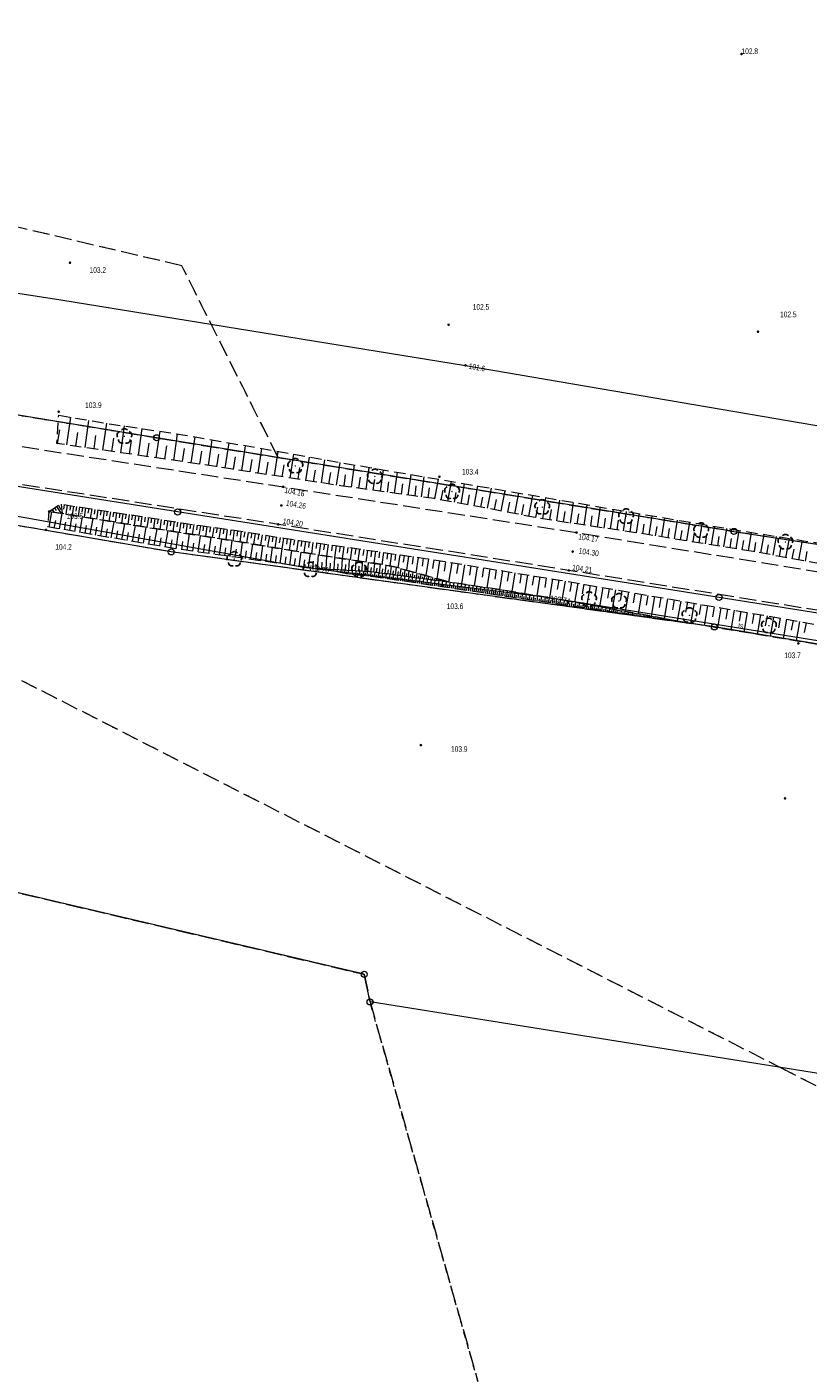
# Model space of a CAD drawing. Header units: inches. Extents: x 6497603 to 6502483, y 5925790 to 5934357.
# Tile 68 of 256: x 6500293 to 6500397, y 5926127 to 5926305. Entities that reach past the tile are written whole.
import ezdxf
from ezdxf.enums import TextEntityAlignment as Align

# ---------------------------------------------------------------- set-up
doc = ezdxf.new("R2010")
doc.units = ezdxf.units.IN
doc.header["$MEASUREMENT"] = 0
for name, pattern in [('1.5_0.75', [2.25, 1.5, -0.75]), ('2.25_0.75', [3, 2.25, -0.75]), ('219-1000', [0, 0]), ('egkk-1000', [3, 2.25, -0.75]), ('egug-1000', [1.5, 0.75, -0.75])]:
    doc.linetypes.add(name, pattern=pattern)
for name, color, linetype in [('000 Inne (niezydentyfikowane)', 7, 'Continuous'), ('202-punkt graniczny', 7, 'Continuous'), ('217-kontur klasyfikacyjny', 7, 'Continuous'), ('218-kontur użytku gruntowego', 7, 'Continuous'), ('219-działka ewidencyjna', 7, 'Continuous'), ('drzewo liściaste', 7, 'Continuous'), ('jezdnia', 7, 'Continuous'), ('pikieta naturalna', 7, 'Continuous'), ('pikieta naturalna-Atr2', 7, 'Continuous'), ('pikieta sztuczna', 7, 'Continuous'), ('pikieta sztuczna-Atr2', 7, 'Continuous'), ('przewód telekomunikacyjny podziemny', 7, 'Continuous'), ('przewód telekomunikacyjny podziemny-Atr1', 7, 'Continuous'), ('rzędna', 7, 'Continuous'), ('rzędna-Atr2', 7, 'Continuous'), ('skarpa nieumocniona', 7, 'Continuous')]:
    doc.layers.add(name, color=color, linetype=linetype)
doc.styles.get("Standard").update_dxf_attribs({"font": 'arial.ttf'})

# ---------------------------------------------------------------- blocks, each defined once
blk = doc.blocks.new('202')
at = {"color": 0, "linetype": 'Continuous', "lineweight": 0}
blk.add_circle((0, 0), 0.4, dxfattribs=at)
blk = doc.blocks.new('PW01')
at = {"linetype": 'Continuous', "lineweight": 13}
h = blk.add_hatch(color=0, dxfattribs=at)
edge = h.paths.add_edge_path()
edge.add_arc((0, 0), 0.18, 0, 360)
blk = doc.blocks.new('OP021')
at = {"linetype": 'Continuous', "lineweight": 13}
h = blk.add_hatch(color=0, dxfattribs=at)
edge = h.paths.add_edge_path()
edge.add_arc((0, 0), 0.1, 0, 360)
at = {"color": 0, "linetype": 'Continuous', "lineweight": -3}
for centre, start, end in [((-0.476, 0.154), 110.388, 213.756), ((0, 0.5), 38.316, 141.684), ((0.476, 0.154), 326.244, 69.612), ((-0.294, -0.404), 182.272, 285.64), ((0.294, -0.404), 254.36, 357.728), ((0.294, -0.404), 254.36, 357.728)]:
    blk.add_arc(centre, 0.5, start, end, dxfattribs=at)

msp = doc.modelspace()

# ---------------------------------------------------------------- linework, layer by layer
at = {"layer": '000 Inne (niezydentyfikowane)', "color": 7, "linetype": 'Continuous', "lineweight": 18, "flags": 128}
for points in [[(6500298.49, 5926249.6), (6500299.01, 5926253.26)], [(6500297.27, 5926249.78), (6500297.54, 5926251.62)], [(6500299.69, 5926249.43), (6500299.95, 5926251.24)], [(6500300.89, 5926249.25), (6500301.41, 5926252.85)], [(6500303.26, 5926248.91), (6500303.77, 5926252.46)], [(6500305.61, 5926248.57), (6500306.12, 5926252.11)], [(6500307.96, 5926248.23), (6500308.47, 5926251.76)], [(6500310.3, 5926247.9), (6500310.81, 5926251.41)], [(6500302.08, 5926249.08), (6500302.33, 5926250.87)], [(6500304.44, 5926248.74), (6500304.69, 5926250.51)], [(6500306.79, 5926248.4), (6500307.04, 5926250.17)], [(6500309.13, 5926248.06), (6500309.39, 5926249.82)], [(6500311.47, 5926247.73), (6500311.72, 5926249.48)], [(6500312.64, 5926247.56), (6500313.14, 5926251.06)], [(6500314.94, 5926247.23), (6500315.44, 5926250.68)], [(6500317.21, 5926246.88), (6500317.73, 5926250.28)], [(6500319.44, 5926246.54), (6500319.95, 5926249.88)], [(6500321.64, 5926246.2), (6500322.14, 5926249.49)], [(6500313.79, 5926247.39), (6500314.05, 5926249.14)], [(6500316.08, 5926247.06), (6500316.34, 5926248.76)], [(6500318.33, 5926246.71), (6500318.59, 5926248.39)], [(6500320.54, 5926246.37), (6500320.8, 5926248.03)], [(6500322.72, 5926246.04), (6500322.98, 5926247.67)], [(6500323.8, 5926245.87), (6500324.3, 5926249.11)], [(6500325.94, 5926245.54), (6500326.43, 5926248.74)], [(6500328.04, 5926245.22), (6500328.52, 5926248.37)], [(6500330.11, 5926244.9), (6500330.58, 5926248)], [(6500332.15, 5926244.59), (6500332.62, 5926247.64)], [(6500324.87, 5926245.71), (6500325.12, 5926247.31)], [(6500326.99, 5926245.38), (6500327.23, 5926246.97)], [(6500329.08, 5926245.06), (6500329.32, 5926246.62)], [(6500331.13, 5926244.74), (6500331.37, 5926246.28)], [(6500333.16, 5926244.43), (6500333.39, 5926245.95)], [(6500334.16, 5926244.28), (6500334.62, 5926247.29)], [(6500336.13, 5926244), (6500336.54, 5926246.96)], [(6500338.07, 5926243.73), (6500338.47, 5926246.63)], [(6500339.96, 5926243.47), (6500340.36, 5926246.31)], [(6500341.82, 5926243.21), (6500342.21, 5926245.99)], [(6500335.15, 5926244.13), (6500335.36, 5926245.63)], [(6500337.1, 5926243.86), (6500337.31, 5926245.33)], [(6500339.02, 5926243.6), (6500339.22, 5926245.03)], [(6500340.9, 5926243.34), (6500341.09, 5926244.74)], [(6500342.74, 5926243.08), (6500342.93, 5926244.46)], [(6500343.64, 5926242.96), (6500344.02, 5926245.68)], [(6500344.54, 5926242.83), (6500344.71, 5926244.18)], [(6500345.42, 5926242.72), (6500345.77, 5926245.38)], [(6500347.16, 5926242.49), (6500347.63, 5926245.06)], [(6500348.89, 5926242.17), (6500349.36, 5926244.77)], [(6500350.63, 5926241.86), (6500351.1, 5926244.47)], [(6500352.38, 5926241.54), (6500352.86, 5926244.17)], [(6500346.29, 5926242.6), (6500346.47, 5926243.92)], [(6500348.02, 5926242.33), (6500348.26, 5926243.62)], [(6500349.76, 5926242.02), (6500349.99, 5926243.32)], [(6500351.51, 5926241.7), (6500351.74, 5926243.01)], [(6500353.26, 5926241.38), (6500353.5, 5926242.7)], [(6500354.15, 5926241.22), (6500354.66, 5926243.86)], [(6500355.04, 5926241.05), (6500355.3, 5926242.38)], [(6500355.94, 5926240.87), (6500356.46, 5926243.55)], [(6500357.75, 5926240.52), (6500358.28, 5926243.24)], [(6500359.59, 5926240.16), (6500360.12, 5926242.92)], [(6500361.44, 5926239.82), (6500361.86, 5926242.62)], [(6500363.29, 5926239.54), (6500363.7, 5926242.31)], [(6500296.16, 5926238.73), (6500296.51, 5926240.73)], [(6500296.55, 5926241.07), (6500296.82, 5926240.68)], [(6500296.86, 5926241.28), (6500297.09, 5926240.94)], [(6500297.1, 5926241.45), (6500297.73, 5926240.53)], [(6500297.39, 5926241.65), (6500297.64, 5926241.08)], [(6500297.51, 5926238.5), (6500297.85, 5926240.51)], [(6500297.75, 5926241.76), (6500297.88, 5926240.51)], [(6500298.15, 5926241.69), (6500298.06, 5926241.09)], [(6500298.55, 5926241.63), (6500298.37, 5926240.43)], [(6500298.96, 5926241.57), (6500298.86, 5926240.97)], [(6500299.36, 5926241.51), (6500299.17, 5926240.3)], [(6500299.76, 5926241.45), (6500299.67, 5926240.84)], [(6500300.16, 5926241.39), (6500299.98, 5926240.17)], [(6500300.56, 5926241.32), (6500300.47, 5926240.72)], [(6500300.97, 5926241.26), (6500300.78, 5926240.04)], [(6500301.38, 5926241.2), (6500301.28, 5926240.59)], [(6500301.78, 5926241.14), (6500301.59, 5926239.91)], [(6500302.19, 5926241.07), (6500302.1, 5926240.46)], [(6500302.6, 5926241.01), (6500302.41, 5926239.78)], [(6500303.01, 5926240.95), (6500302.91, 5926240.33)], [(6500303.42, 5926240.89), (6500303.23, 5926239.65)], [(6500303.83, 5926240.82), (6500303.74, 5926240.2)], [(6500304.24, 5926240.76), (6500304.05, 5926239.52)], [(6500304.66, 5926240.7), (6500304.56, 5926240.07)], [(6500305.07, 5926240.63), (6500304.88, 5926239.38)], [(6500305.49, 5926240.57), (6500305.39, 5926239.94)], [(6500305.9, 5926240.5), (6500305.71, 5926239.25)], [(6500306.32, 5926240.44), (6500306.22, 5926239.81)], [(6500356.84, 5926240.7), (6500357.1, 5926242.05)], [(6500358.66, 5926240.34), (6500358.93, 5926241.71)], [(6500360.51, 5926239.98), (6500360.78, 5926241.37)], [(6500362.37, 5926239.68), (6500362.58, 5926241.07)], [(6500364.2, 5926239.41), (6500364.41, 5926240.78)], [(6500365.11, 5926239.27), (6500365.52, 5926242)], [(6500366.01, 5926239.14), (6500366.21, 5926240.49)], [(6500366.9, 5926239), (6500367.3, 5926241.69)], [(6500368.67, 5926238.74), (6500369.07, 5926241.39)], [(6500370.42, 5926238.48), (6500370.81, 5926241.09)], [(6500372.14, 5926238.22), (6500372.52, 5926240.8)], [(6500373.84, 5926237.97), (6500374.22, 5926240.51)], [(6500296.83, 5926238.61), (6500297.01, 5926239.62)], [(6500298.18, 5926238.38), (6500298.36, 5926239.39)], [(6500298.86, 5926238.27), (6500299.21, 5926240.3)], [(6500299.54, 5926238.15), (6500299.71, 5926239.17)], [(6500300.22, 5926238.03), (6500300.57, 5926240.08)], [(6500300.91, 5926237.91), (6500301.08, 5926238.94)], [(6500301.59, 5926237.8), (6500301.95, 5926239.86)], [(6500302.28, 5926237.68), (6500302.46, 5926238.71)], [(6500302.98, 5926237.56), (6500303.33, 5926239.63)], [(6500304.37, 5926237.32), (6500304.73, 5926239.41)], [(6500305.77, 5926237.08), (6500306.14, 5926239.18)], [(6500306.74, 5926240.38), (6500306.55, 5926239.12)], [(6500307.16, 5926240.31), (6500307.06, 5926239.68)], [(6500307.19, 5926236.83), (6500307.55, 5926238.95)], [(6500307.58, 5926240.25), (6500307.39, 5926238.98)], [(6500308, 5926240.18), (6500307.9, 5926239.55)], [(6500308.42, 5926240.12), (6500308.23, 5926238.85)], [(6500308.61, 5926236.59), (6500308.98, 5926238.73)], [(6500308.85, 5926240.05), (6500308.75, 5926239.41)], [(6500309.27, 5926239.99), (6500309.08, 5926238.71)], [(6500309.7, 5926239.92), (6500309.6, 5926239.28)], [(6500310.12, 5926239.86), (6500309.93, 5926238.57)], [(6500310.55, 5926239.79), (6500310.45, 5926239.15)], [(6500310.98, 5926239.72), (6500310.78, 5926238.44)], [(6500311.41, 5926239.66), (6500311.31, 5926239.02)], [(6500311.83, 5926239.59), (6500311.64, 5926238.31)], [(6500312.26, 5926239.53), (6500312.16, 5926238.88)], [(6500312.69, 5926239.46), (6500312.49, 5926238.17)], [(6500313.12, 5926239.39), (6500313.02, 5926238.75)], [(6500313.55, 5926239.33), (6500313.35, 5926238.04)], [(6500313.98, 5926239.26), (6500313.88, 5926238.61)], [(6500314.42, 5926239.2), (6500314.22, 5926237.9)], [(6500314.85, 5926239.13), (6500314.75, 5926238.48)], [(6500315.28, 5926239.06), (6500315.08, 5926237.76)], [(6500315.71, 5926239), (6500315.62, 5926238.35)], [(6500316.15, 5926238.94), (6500315.96, 5926237.62)], [(6500316.58, 5926238.88), (6500316.49, 5926238.22)], [(6500317.02, 5926238.81), (6500316.84, 5926237.49)], [(6500317.47, 5926238.75), (6500317.37, 5926238.08)], [(6500317.91, 5926238.69), (6500317.72, 5926237.35)], [(6500318.36, 5926238.63), (6500318.26, 5926237.95)], [(6500367.79, 5926238.87), (6500367.99, 5926240.2)], [(6500369.55, 5926238.61), (6500369.74, 5926239.92)], [(6500371.28, 5926238.35), (6500371.47, 5926239.65)], [(6500372.99, 5926238.09), (6500373.18, 5926239.37)], [(6500374.68, 5926237.84), (6500374.87, 5926239.1)], [(6500375.52, 5926237.71), (6500375.92, 5926240.22)], [(6500376.35, 5926237.57), (6500376.56, 5926238.83)], [(6500377.19, 5926237.44), (6500377.59, 5926239.94)], [(6500378.85, 5926237.17), (6500379.25, 5926239.66)], [(6500380.5, 5926236.91), (6500380.9, 5926239.38)], [(6500382.14, 5926236.64), (6500382.54, 5926239.1)], [(6500383.77, 5926236.38), (6500384.17, 5926238.83)], [(6500303.67, 5926237.44), (6500303.85, 5926238.48)], [(6500305.07, 5926237.2), (6500305.25, 5926238.25)], [(6500306.48, 5926236.96), (6500306.66, 5926238.01)], [(6500307.9, 5926236.71), (6500308.08, 5926237.78)], [(6500309.33, 5926236.46), (6500309.51, 5926237.54)], [(6500310.05, 5926236.34), (6500310.42, 5926238.5)], [(6500310.77, 5926236.22), (6500310.96, 5926237.3)], [(6500311.5, 5926236.09), (6500311.87, 5926238.27)], [(6500312.23, 5926235.97), (6500312.41, 5926237.06)], [(6500312.96, 5926235.84), (6500313.27, 5926238.05)], [(6500313.69, 5926235.74), (6500313.84, 5926236.84)], [(6500314.41, 5926235.64), (6500314.72, 5926237.82)], [(6500315.85, 5926235.44), (6500316.15, 5926237.59)], [(6500317.28, 5926235.24), (6500317.58, 5926237.37)], [(6500318.8, 5926238.56), (6500318.61, 5926237.21)], [(6500318.68, 5926235.04), (6500318.98, 5926237.15)], [(6500319.25, 5926238.5), (6500319.16, 5926237.82)], [(6500319.71, 5926238.43), (6500319.51, 5926237.07)], [(6500320.16, 5926238.37), (6500320.07, 5926237.68)], [(6500320.08, 5926234.84), (6500320.37, 5926236.93)], [(6500320.62, 5926238.31), (6500320.43, 5926236.92)], [(6500321.08, 5926238.24), (6500320.98, 5926237.54)], [(6500321.54, 5926238.17), (6500321.35, 5926236.78)], [(6500322.01, 5926238.11), (6500321.89, 5926237.41)], [(6500322.47, 5926238.03), (6500322.24, 5926236.63)], [(6500322.94, 5926237.95), (6500322.83, 5926237.25)], [(6500323.41, 5926237.88), (6500323.18, 5926236.47)], [(6500323.88, 5926237.8), (6500323.76, 5926237.1)], [(6500324.34, 5926237.72), (6500324.11, 5926236.32)], [(6500324.81, 5926237.65), (6500324.7, 5926236.94)], [(6500325.28, 5926237.57), (6500325.05, 5926236.16)], [(6500325.75, 5926237.49), (6500325.64, 5926236.79)], [(6500326.22, 5926237.42), (6500325.99, 5926236)], [(6500326.69, 5926237.34), (6500326.58, 5926236.63)], [(6500327.16, 5926237.26), (6500326.93, 5926235.85)], [(6500327.64, 5926237.19), (6500327.53, 5926236.48)], [(6500328.11, 5926237.13), (6500327.91, 5926235.69)], [(6500328.59, 5926237.06), (6500328.49, 5926236.33)], [(6500329.07, 5926236.99), (6500328.86, 5926235.53)], [(6500329.56, 5926236.92), (6500329.45, 5926236.18)], [(6500330.05, 5926236.85), (6500329.84, 5926235.36)], [(6500378.02, 5926237.31), (6500378.22, 5926238.55)], [(6500379.67, 5926237.04), (6500379.87, 5926238.28)], [(6500381.32, 5926236.77), (6500381.52, 5926238.01)], [(6500382.96, 5926236.51), (6500383.15, 5926237.74)], [(6500384.59, 5926236.25), (6500384.78, 5926237.47)], [(6500385.4, 5926236.12), (6500385.79, 5926238.55)], [(6500386.21, 5926235.99), (6500386.4, 5926237.2)], [(6500387.01, 5926235.86), (6500387.41, 5926238.28)], [(6500387.82, 5926235.73), (6500388.02, 5926236.94)], [(6500388.64, 5926235.6), (6500389.03, 5926238.03)], [(6500390.27, 5926235.32), (6500390.72, 5926237.76)], [(6500391.92, 5926235.01), (6500392.38, 5926237.5)], [(6500393.6, 5926234.7), (6500394.07, 5926237.23)], [(6500395.31, 5926234.38), (6500395.79, 5926236.96)], [(6500315.13, 5926235.54), (6500315.29, 5926236.62)], [(6500316.57, 5926235.34), (6500316.72, 5926236.41)], [(6500317.98, 5926235.14), (6500318.13, 5926236.2)], [(6500319.38, 5926234.94), (6500319.53, 5926235.99)], [(6500320.77, 5926234.75), (6500320.91, 5926235.79)], [(6500321.45, 5926234.65), (6500321.74, 5926236.71)], [(6500322.13, 5926234.56), (6500322.27, 5926235.58)], [(6500322.8, 5926234.46), (6500323.09, 5926236.49)], [(6500323.47, 5926234.37), (6500323.61, 5926235.37)], [(6500324.13, 5926234.28), (6500324.41, 5926236.27)], [(6500324.79, 5926234.18), (6500324.93, 5926235.17)], [(6500325.44, 5926234.09), (6500325.71, 5926236.05)], [(6500326.72, 5926233.91), (6500326.99, 5926235.84)], [(6500327.98, 5926233.74), (6500328.25, 5926235.63)], [(6500329.22, 5926233.56), (6500329.49, 5926235.42)], [(6500330.54, 5926236.78), (6500330.44, 5926236.03)], [(6500330.44, 5926233.39), (6500330.7, 5926235.22)], [(6500331.04, 5926236.71), (6500330.83, 5926235.2)], [(6500331.54, 5926236.64), (6500331.44, 5926235.88)], [(6500332.05, 5926236.56), (6500331.83, 5926235.03)], [(6500332.56, 5926236.49), (6500332.45, 5926235.72)], [(6500333.07, 5926236.42), (6500332.85, 5926234.87)], [(6500333.59, 5926236.34), (6500333.48, 5926235.57)], [(6500334.1, 5926236.27), (6500333.88, 5926234.72)], [(6500334.62, 5926236.2), (6500334.51, 5926235.42)], [(6500335.14, 5926236.12), (6500334.92, 5926234.56)], [(6500335.66, 5926236.05), (6500335.55, 5926235.27)], [(6500336.18, 5926235.98), (6500335.96, 5926234.41)], [(6500336.7, 5926235.9), (6500336.59, 5926235.12)], [(6500337.22, 5926235.83), (6500337, 5926234.25)], [(6500337.75, 5926235.75), (6500337.63, 5926234.96)], [(6500338.27, 5926235.68), (6500338.05, 5926234.1)], [(6500338.8, 5926235.6), (6500338.69, 5926234.81)], [(6500339.33, 5926235.53), (6500339.1, 5926233.94)], [(6500339.85, 5926235.45), (6500339.74, 5926234.66)], [(6500340.38, 5926235.38), (6500340.16, 5926233.78)], [(6500340.91, 5926235.3), (6500340.8, 5926234.5)], [(6500341.45, 5926235.22), (6500341.21, 5926233.6)], [(6500341.98, 5926235.15), (6500341.87, 5926234.31)], [(6500342.54, 5926235.07), (6500342.29, 5926233.35)], [(6500389.45, 5926235.46), (6500389.64, 5926236.68)], [(6500391.09, 5926235.17), (6500391.32, 5926236.4)], [(6500392.76, 5926234.86), (6500392.99, 5926236.11)], [(6500394.45, 5926234.54), (6500394.69, 5926235.82)], [(6500396.18, 5926234.22), (6500396.42, 5926235.52)], [(6500326.08, 5926234), (6500326.22, 5926234.97)], [(6500327.36, 5926233.83), (6500327.49, 5926234.78)], [(6500328.61, 5926233.65), (6500328.74, 5926234.59)], [(6500329.84, 5926233.48), (6500329.97, 5926234.4)], [(6500331.04, 5926233.32), (6500331.13, 5926234.23)], [(6500331.63, 5926233.26), (6500331.79, 5926235.04)], [(6500332.2, 5926233.21), (6500332.28, 5926234.08)], [(6500332.77, 5926233.17), (6500332.86, 5926234.87)], [(6500333.31, 5926233.14), (6500333.35, 5926233.96)], [(6500333.84, 5926233.11), (6500333.93, 5926234.71)], [(6500334.35, 5926233.08), (6500334.39, 5926233.86)], [(6500334.85, 5926233.06), (6500334.93, 5926234.56)], [(6500335.33, 5926233.03), (6500335.37, 5926233.76)], [(6500335.8, 5926233), (6500335.88, 5926234.42)], [(6500336.25, 5926232.98), (6500336.29, 5926233.67)], [(6500336.69, 5926232.96), (6500336.76, 5926234.29)], [(6500337.12, 5926232.93), (6500337.15, 5926233.58)], [(6500337.53, 5926232.91), (6500337.6, 5926234.16)], [(6500337.93, 5926232.89), (6500337.97, 5926233.5)], [(6500338.32, 5926232.87), (6500338.39, 5926234.05)], [(6500338.71, 5926232.83), (6500338.78, 5926233.4)], [(6500339.09, 5926232.78), (6500339.24, 5926233.92)], [(6500339.46, 5926232.73), (6500339.54, 5926233.3)], [(6500339.84, 5926232.68), (6500339.99, 5926233.81)], [(6500340.58, 5926232.58), (6500340.73, 5926233.7)], [(6500341.3, 5926232.49), (6500341.44, 5926233.55)], [(6500341.97, 5926232.4), (6500342.1, 5926233.4)], [(6500343.1, 5926234.99), (6500342.98, 5926234.09)], [(6500343.69, 5926234.9), (6500343.43, 5926233.03)], [(6500344.31, 5926234.82), (6500344.17, 5926233.84)], [(6500344.95, 5926234.72), (6500344.66, 5926232.68)], [(6500345.62, 5926234.63), (6500345.47, 5926233.56)], [(6500346.32, 5926234.52), (6500345.97, 5926232.31)], [(6500347.05, 5926234.4), (6500346.86, 5926233.26)], [(6500347.8, 5926234.28), (6500347.42, 5926231.9)], [(6500348.59, 5926234.15), (6500348.39, 5926232.92)], [(6500349.4, 5926234.02), (6500348.98, 5926231.46)], [(6500350.24, 5926233.89), (6500350.03, 5926232.61)], [(6500351.09, 5926233.75), (6500350.68, 5926231.21)], [(6500351.93, 5926233.61), (6500351.73, 5926232.35)], [(6500352.78, 5926233.48), (6500352.37, 5926230.96)], [(6500353.62, 5926233.34), (6500353.41, 5926232.09)], [(6500332.77, 5926233.13), (6500332.78, 5926233.17)], [(6500333.01, 5926233.07), (6500333.02, 5926233.11)], [(6500333.26, 5926233.02), (6500333.28, 5926233.14)], [(6500333.5, 5926232.96), (6500333.52, 5926233.04)], [(6500333.75, 5926232.91), (6500333.79, 5926233.11)], [(6500333.99, 5926232.85), (6500334.01, 5926232.98)], [(6500334.24, 5926232.81), (6500334.29, 5926233.09)], [(6500334.48, 5926232.76), (6500334.51, 5926232.91)], [(6500334.73, 5926232.71), (6500334.79, 5926233.06)], [(6500334.97, 5926232.66), (6500335.01, 5926232.85)], [(6500335.22, 5926232.61), (6500335.3, 5926233.03)], [(6500335.46, 5926232.56), (6500335.51, 5926232.79)], [(6500335.71, 5926232.52), (6500335.8, 5926233)], [(6500335.96, 5926232.48), (6500335.98, 5926232.74)], [(6500336.21, 5926232.46), (6500336.26, 5926232.98)], [(6500336.45, 5926232.43), (6500336.48, 5926232.7)], [(6500336.7, 5926232.41), (6500336.76, 5926232.95)], [(6500336.95, 5926232.38), (6500336.98, 5926232.66)], [(6500337.2, 5926232.35), (6500337.26, 5926232.93)], [(6500337.45, 5926232.33), (6500337.48, 5926232.62)], [(6500337.7, 5926232.3), (6500337.76, 5926232.9)], [(6500337.95, 5926232.28), (6500337.98, 5926232.58)], [(6500338.2, 5926232.25), (6500338.26, 5926232.87)], [(6500338.45, 5926232.22), (6500338.48, 5926232.54)], [(6500338.69, 5926232.2), (6500338.76, 5926232.82)], [(6500338.94, 5926232.17), (6500338.98, 5926232.48)], [(6500339.19, 5926232.14), (6500339.28, 5926232.75)], [(6500339.44, 5926232.1), (6500339.48, 5926232.41)], [(6500339.69, 5926232.07), (6500339.78, 5926232.69)], [(6500339.93, 5926232.03), (6500339.98, 5926232.34)], [(6500340.18, 5926231.99), (6500340.27, 5926232.62)], [(6500340.21, 5926232.63), (6500340.29, 5926233.19)], [(6500340.43, 5926231.96), (6500340.48, 5926232.27)], [(6500340.68, 5926231.92), (6500340.77, 5926232.55)], [(6500340.92, 5926231.89), (6500340.97, 5926232.2)], [(6500340.94, 5926232.53), (6500341.02, 5926233.08)], [(6500341.17, 5926231.85), (6500341.27, 5926232.49)], [(6500341.42, 5926231.81), (6500341.47, 5926232.13)], [(6500341.64, 5926232.44), (6500341.7, 5926232.96)], [(6500341.67, 5926231.78), (6500341.76, 5926232.42)], [(6500341.91, 5926231.74), (6500341.96, 5926232.06)], [(6500342.16, 5926231.7), (6500342.26, 5926232.36)], [(6500342.28, 5926232.35), (6500342.35, 5926232.84)], [(6500342.41, 5926231.67), (6500342.46, 5926232)], [(6500342.58, 5926232.31), (6500342.71, 5926233.24)], [(6500342.66, 5926231.63), (6500342.76, 5926232.29)], [(6500342.87, 5926232.28), (6500342.93, 5926232.72)], [(6500342.91, 5926231.59), (6500342.95, 5926231.93)], [(6500343.15, 5926232.24), (6500343.26, 5926233.08)], [(6500343.15, 5926231.56), (6500343.25, 5926232.23)], [(6500343.4, 5926231.52), (6500343.45, 5926231.86)], [(6500343.41, 5926232.2), (6500343.47, 5926232.6)], [(6500343.65, 5926231.48), (6500343.75, 5926232.16)], [(6500343.67, 5926232.17), (6500343.77, 5926232.93)], [(6500343.9, 5926231.45), (6500343.95, 5926231.79)], [(6500343.94, 5926232.13), (6500343.98, 5926232.5)], [(6500344.14, 5926231.41), (6500344.24, 5926232.09)], [(6500344.2, 5926232.1), (6500344.29, 5926232.79)], [(6500344.39, 5926231.37), (6500344.44, 5926231.72)], [(6500344.47, 5926232.06), (6500344.51, 5926232.39)], [(6500344.64, 5926231.34), (6500344.74, 5926232.03)], [(6500344.73, 5926232.03), (6500344.81, 5926232.64)], [(6500344.89, 5926231.3), (6500344.94, 5926231.65)], [(6500345, 5926231.99), (6500345.04, 5926232.28)], [(6500345.13, 5926231.26), (6500345.24, 5926231.96)], [(6500345.27, 5926231.96), (6500345.34, 5926232.49)], [(6500345.38, 5926231.23), (6500345.43, 5926231.58)], [(6500345.53, 5926231.92), (6500345.56, 5926232.17)], [(6500345.63, 5926231.19), (6500345.73, 5926231.9)], [(6500345.8, 5926231.89), (6500345.86, 5926232.34)], [(6500345.88, 5926231.15), (6500345.93, 5926231.51)], [(6500346.06, 5926231.85), (6500346.09, 5926232.06)], [(6500346.12, 5926231.12), (6500346.23, 5926231.83)], [(6500346.33, 5926231.82), (6500346.38, 5926232.2)], [(6500346.59, 5926231.78), (6500346.62, 5926231.95)], [(6500346.62, 5926231.05), (6500346.72, 5926231.77)], [(6500346.86, 5926231.75), (6500346.9, 5926232.05)], [(6500347.11, 5926230.97), (6500347.22, 5926231.7)], [(6500347.13, 5926231.71), (6500347.14, 5926231.84)], [(6500347.39, 5926231.68), (6500347.42, 5926231.9)], [(6500347.61, 5926230.9), (6500347.72, 5926231.63)], [(6500347.66, 5926231.64), (6500347.67, 5926231.73)], [(6500347.92, 5926231.61), (6500347.94, 5926231.75)], [(6500348.1, 5926230.83), (6500348.22, 5926231.57)], [(6500348.19, 5926231.57), (6500348.2, 5926231.63)], [(6500348.45, 5926231.54), (6500348.46, 5926231.61)], [(6500348.6, 5926230.75), (6500348.72, 5926231.5)], [(6500354.45, 5926233.21), (6500354.05, 5926230.71)], [(6500355.29, 5926233.07), (6500355.08, 5926231.83)], [(6500356.12, 5926232.94), (6500355.71, 5926230.46)], [(6500356.94, 5926232.8), (6500356.74, 5926231.57)], [(6500357.76, 5926232.67), (6500357.36, 5926230.2)], [(6500358.59, 5926232.54), (6500358.39, 5926231.3)], [(6500359.41, 5926232.4), (6500359.01, 5926229.92)], [(6500360.24, 5926232.27), (6500360.04, 5926231.03)], [(6500361.07, 5926232.14), (6500360.67, 5926229.64)], [(6500361.9, 5926232), (6500361.7, 5926230.75)], [(6500362.73, 5926231.87), (6500362.33, 5926229.37)], [(6500363.56, 5926231.73), (6500363.35, 5926230.48)], [(6500364.39, 5926231.59), (6500363.96, 5926229.09)], [(6500346.37, 5926231.08), (6500346.42, 5926231.44)], [(6500346.87, 5926231.01), (6500346.92, 5926231.37)], [(6500347.36, 5926230.94), (6500347.42, 5926231.3)], [(6500347.86, 5926230.86), (6500347.91, 5926231.23)], [(6500348.35, 5926230.79), (6500348.41, 5926231.16)], [(6500348.85, 5926230.71), (6500348.91, 5926231.09)], [(6500349.11, 5926230.68), (6500349.22, 5926231.43)], [(6500349.36, 5926230.64), (6500349.41, 5926231.02)], [(6500349.61, 5926230.6), (6500349.72, 5926231.36)], [(6500349.86, 5926230.56), (6500349.92, 5926230.94)], [(6500350.11, 5926230.53), (6500350.23, 5926231.28)], [(6500350.36, 5926230.49), (6500350.42, 5926230.87)], [(6500350.62, 5926230.45), (6500350.73, 5926231.21)], [(6500350.87, 5926230.41), (6500350.92, 5926230.79)], [(6500351.12, 5926230.37), (6500351.23, 5926231.13)], [(6500351.37, 5926230.34), (6500351.43, 5926230.71)], [(6500351.62, 5926230.3), (6500351.74, 5926231.05)], [(6500351.88, 5926230.26), (6500351.93, 5926230.64)], [(6500352.13, 5926230.22), (6500352.24, 5926230.98)], [(6500352.38, 5926230.18), (6500352.44, 5926230.56)], [(6500352.63, 5926230.15), (6500352.75, 5926230.9)], [(6500352.89, 5926230.11), (6500352.94, 5926230.49)], [(6500353.14, 5926230.07), (6500353.25, 5926230.83)], [(6500353.39, 5926230.03), (6500353.45, 5926230.41)], [(6500353.64, 5926230), (6500353.76, 5926230.75)], [(6500353.9, 5926229.96), (6500353.95, 5926230.34)], [(6500354.15, 5926229.92), (6500354.26, 5926230.68)], [(6500354.4, 5926229.88), (6500354.46, 5926230.26)], [(6500354.66, 5926229.84), (6500354.77, 5926230.6)], [(6500354.91, 5926229.81), (6500354.97, 5926230.19)], [(6500355.16, 5926229.77), (6500355.28, 5926230.53)], [(6500355.42, 5926229.73), (6500355.47, 5926230.11)], [(6500355.67, 5926229.69), (6500355.79, 5926230.45)], [(6500355.92, 5926229.65), (6500355.98, 5926230.03)], [(6500356.18, 5926229.62), (6500356.29, 5926230.38)], [(6500356.43, 5926229.58), (6500356.49, 5926229.96)], [(6500356.68, 5926229.54), (6500356.79, 5926230.29)], [(6500356.93, 5926229.5), (6500356.99, 5926229.88)], [(6500357.18, 5926229.47), (6500357.29, 5926230.21)], [(6500357.43, 5926229.43), (6500357.48, 5926229.8)], [(6500357.68, 5926229.39), (6500357.78, 5926230.13)], [(6500357.93, 5926229.36), (6500357.98, 5926229.72)], [(6500358.18, 5926229.32), (6500358.29, 5926230.04)], [(6500358.69, 5926229.24), (6500358.79, 5926229.96)], [(6500359.19, 5926229.17), (6500359.29, 5926229.87)], [(6500359.69, 5926229.1), (6500359.79, 5926229.79)], [(6500360.2, 5926229.02), (6500360.3, 5926229.71)], [(6500365.23, 5926231.44), (6500365.01, 5926230.2)], [(6500366.06, 5926231.3), (6500365.63, 5926228.81)], [(6500366.88, 5926231.16), (6500366.67, 5926229.91)], [(6500367.72, 5926231.01), (6500367.28, 5926228.51)], [(6500368.55, 5926230.87), (6500368.33, 5926229.61)], [(6500369.39, 5926230.73), (6500368.95, 5926228.2)], [(6500370.23, 5926230.58), (6500370.01, 5926229.31)], [(6500371.07, 5926230.44), (6500370.64, 5926227.89)], [(6500371.92, 5926230.29), (6500371.7, 5926229.01)], [(6500372.77, 5926230.14), (6500372.33, 5926227.58)], [(6500373.62, 5926230), (6500373.4, 5926228.71)], [(6500374.48, 5926229.85), (6500374.04, 5926227.26)], [(6500375.34, 5926229.7), (6500375.12, 5926228.4)], [(6500358.43, 5926229.28), (6500358.49, 5926229.64)], [(6500358.94, 5926229.21), (6500358.99, 5926229.56)], [(6500359.44, 5926229.13), (6500359.49, 5926229.48)], [(6500359.95, 5926229.06), (6500360, 5926229.4)], [(6500360.45, 5926228.99), (6500360.5, 5926229.33)], [(6500360.7, 5926228.95), (6500360.8, 5926229.62)], [(6500360.95, 5926228.91), (6500361, 5926229.25)], [(6500361.2, 5926228.88), (6500361.3, 5926229.54)], [(6500361.46, 5926228.84), (6500361.5, 5926229.17)], [(6500361.71, 5926228.8), (6500361.8, 5926229.45)], [(6500361.96, 5926228.77), (6500362.01, 5926229.09)], [(6500362.21, 5926228.73), (6500362.31, 5926229.37)], [(6500362.46, 5926228.69), (6500362.51, 5926229.01)], [(6500362.72, 5926228.66), (6500362.81, 5926229.29)], [(6500362.97, 5926228.62), (6500363.01, 5926228.93)], [(6500363.22, 5926228.58), (6500363.31, 5926229.2)], [(6500363.47, 5926228.55), (6500363.52, 5926228.85)], [(6500363.72, 5926228.51), (6500363.81, 5926229.12)], [(6500363.98, 5926228.47), (6500364.02, 5926228.77)], [(6500364.23, 5926228.44), (6500364.32, 5926229.03)], [(6500364.48, 5926228.4), (6500364.52, 5926228.7)], [(6500364.73, 5926228.36), (6500364.82, 5926228.95)], [(6500364.98, 5926228.33), (6500365.03, 5926228.62)], [(6500365.24, 5926228.29), (6500365.32, 5926228.87)], [(6500365.49, 5926228.25), (6500365.53, 5926228.54)], [(6500365.74, 5926228.22), (6500365.82, 5926228.78)], [(6500365.99, 5926228.18), (6500366.03, 5926228.45)], [(6500366.24, 5926228.14), (6500366.32, 5926228.68)], [(6500366.5, 5926228.1), (6500366.54, 5926228.37)], [(6500366.75, 5926228.07), (6500366.82, 5926228.59)], [(6500367, 5926228.03), (6500367.04, 5926228.29)], [(6500367.25, 5926227.99), (6500367.33, 5926228.5)], [(6500367.5, 5926227.96), (6500367.54, 5926228.21)], [(6500367.76, 5926227.92), (6500367.83, 5926228.41)], [(6500368.01, 5926227.88), (6500368.04, 5926228.12)], [(6500368.26, 5926227.85), (6500368.33, 5926228.32)], [(6500368.51, 5926227.81), (6500368.55, 5926228.04)], [(6500368.76, 5926227.77), (6500368.83, 5926228.22)], [(6500369.02, 5926227.74), (6500369.05, 5926227.96)], [(6500369.27, 5926227.7), (6500369.33, 5926228.13)], [(6500369.77, 5926227.63), (6500369.83, 5926228.04)], [(6500370.28, 5926227.55), (6500370.33, 5926227.95)], [(6500376.21, 5926229.55), (6500375.76, 5926226.95)], [(6500377.07, 5926229.4), (6500376.85, 5926228.1)], [(6500377.94, 5926229.25), (6500377.49, 5926226.63)], [(6500378.82, 5926229.1), (6500378.59, 5926227.78)], [(6500379.69, 5926228.95), (6500379.24, 5926226.31)], [(6500380.57, 5926228.8), (6500380.34, 5926227.47)], [(6500381.46, 5926228.65), (6500381, 5926225.99)], [(6500382.34, 5926228.49), (6500382.11, 5926227.17)], [(6500383.23, 5926228.34), (6500382.77, 5926225.69)], [(6500384.11, 5926228.19), (6500383.88, 5926226.87)], [(6500384.99, 5926228.04), (6500384.54, 5926225.4)], [(6500369.52, 5926227.66), (6500369.55, 5926227.87)], [(6500370.02, 5926227.59), (6500370.05, 5926227.79)], [(6500370.53, 5926227.52), (6500370.56, 5926227.71)], [(6500370.78, 5926227.48), (6500370.83, 5926227.85)], [(6500371.03, 5926227.44), (6500371.06, 5926227.63)], [(6500371.28, 5926227.41), (6500371.34, 5926227.76)], [(6500371.54, 5926227.37), (6500371.56, 5926227.54)], [(6500371.79, 5926227.33), (6500371.84, 5926227.67)], [(6500372.04, 5926227.3), (6500372.06, 5926227.46)], [(6500372.29, 5926227.26), (6500372.34, 5926227.58)], [(6500372.54, 5926227.22), (6500372.57, 5926227.38)], [(6500372.8, 5926227.19), (6500372.84, 5926227.48)], [(6500373.05, 5926227.15), (6500373.07, 5926227.29)], [(6500373.3, 5926227.11), (6500373.34, 5926227.39)], [(6500373.55, 5926227.08), (6500373.57, 5926227.21)], [(6500373.8, 5926227.04), (6500373.84, 5926227.3)], [(6500374.06, 5926227), (6500374.07, 5926227.13)], [(6500374.31, 5926226.96), (6500374.34, 5926227.21)], [(6500374.56, 5926226.93), (6500374.58, 5926227.04)], [(6500374.81, 5926226.89), (6500374.84, 5926227.12)], [(6500375.06, 5926226.85), (6500375.08, 5926226.96)], [(6500375.32, 5926226.82), (6500375.35, 5926227.02)], [(6500375.57, 5926226.78), (6500375.58, 5926226.88)], [(6500375.82, 5926226.74), (6500375.85, 5926226.93)], [(6500376.07, 5926226.71), (6500376.08, 5926226.8)], [(6500376.32, 5926226.67), (6500376.35, 5926226.84)], [(6500376.58, 5926226.63), (6500376.59, 5926226.71)], [(6500376.83, 5926226.6), (6500376.85, 5926226.75)], [(6500377.08, 5926226.56), (6500377.09, 5926226.63)], [(6500377.33, 5926226.52), (6500377.35, 5926226.65)], [(6500377.58, 5926226.49), (6500377.59, 5926226.55)], [(6500377.84, 5926226.45), (6500377.85, 5926226.56)], [(6500378.09, 5926226.41), (6500378.09, 5926226.46)], [(6500378.34, 5926226.38), (6500378.35, 5926226.47)], [(6500378.59, 5926226.34), (6500378.6, 5926226.38)], [(6500378.84, 5926226.3), (6500378.85, 5926226.38)], [(6500379.1, 5926226.27), (6500379.1, 5926226.3)], [(6500379.35, 5926226.23), (6500379.36, 5926226.29)], [(6500379.6, 5926226.19), (6500379.6, 5926226.22)], [(6500379.85, 5926226.16), (6500379.86, 5926226.19)], [(6500385.87, 5926227.88), (6500385.64, 5926226.57)], [(6500386.75, 5926227.73), (6500386.3, 5926225.11)], [(6500387.62, 5926227.58), (6500387.4, 5926226.27)], [(6500388.5, 5926227.43), (6500388.05, 5926224.82)], [(6500389.37, 5926227.28), (6500389.15, 5926225.98)], [(6500390.24, 5926227.13), (6500389.79, 5926224.53)], [(6500391.11, 5926226.98), (6500390.88, 5926225.68)], [(6500391.97, 5926226.83), (6500391.53, 5926224.24)], [(6500392.84, 5926226.68), (6500392.62, 5926225.39)], [(6500393.7, 5926226.53), (6500393.26, 5926223.96)], [(6500394.56, 5926226.38), (6500394.32, 5926225.1)], [(6500395.42, 5926226.22), (6500394.94, 5926223.67)], [(6500380.1, 5926226.12), (6500380.11, 5926226.13)], [(6500380.36, 5926226.08), (6500380.36, 5926226.1)], [(6500396.27, 5926226.06), (6500396.03, 5926224.79)]]:
    msp.add_lwpolyline(points, dxfattribs=at)
at = {"layer": '217-kontur klasyfikacyjny', "color": 3, "linetype": 'egkk-1000', "lineweight": 18, "flags": 128}
for points in [[(6500313.7, 5926273.3), (6500199.56, 5926300.17)], [(6500326.45, 5926247.93), (6500313.7, 5926273.3)], [(6500202.28, 5926268.29), (6500310.35, 5926250.55)], [(6500310.35, 5926250.55), (6500326.45, 5926247.93)], [(6500312.29, 5926235.45), (6500238.9, 5926248.01)], [(6500326.45, 5926247.93), (6500386.73, 5926238.16)], [(6500386.73, 5926238.16), (6500484.77, 5926223.18)], [(6500384.14, 5926225.52), (6500312.29, 5926235.45)], [(6500494.79, 5926206.99), (6500384.14, 5926225.52)], [(6500287.13, 5926221.18), (6500392.87, 5926167.24)], [(6500277.96, 5926193.66), (6500337.82, 5926179.56)], [(6500337.82, 5926179.56), (6500338.6, 5926175.9)], [(6500338.6, 5926175.9), (6500352.86, 5926125.7)], [(6500392.87, 5926167.24), (6500412.35, 5926157.3)]]:
    msp.add_lwpolyline(points, dxfattribs=at)
at = {"layer": '218-kontur użytku gruntowego', "color": 3, "linetype": 'egug-1000', "lineweight": 18, "flags": 128}
for points in [[(6500313.7, 5926273.3), (6500199.56, 5926300.17)], [(6500326.45, 5926247.93), (6500313.7, 5926273.3)], [(6500202.28, 5926268.29), (6500310.35, 5926250.55)], [(6500310.35, 5926250.55), (6500326.45, 5926247.93)], [(6500312.29, 5926235.45), (6500238.9, 5926248.01)], [(6500326.45, 5926247.93), (6500386.73, 5926238.16)], [(6500386.73, 5926238.16), (6500484.77, 5926223.18)], [(6500384.14, 5926225.52), (6500312.29, 5926235.45)], [(6500494.79, 5926206.99), (6500384.14, 5926225.52)], [(6500287.13, 5926221.18), (6500392.87, 5926167.24)], [(6500337.82, 5926179.56), (6500277.96, 5926193.66)], [(6500338.6, 5926175.9), (6500337.82, 5926179.56)], [(6500352.86, 5926125.7), (6500338.6, 5926175.9)], [(6500392.87, 5926167.24), (6500412.35, 5926157.3)]]:
    msp.add_lwpolyline(points, dxfattribs=at)
at = {"layer": '219-działka ewidencyjna', "color": 3, "linetype": '219-1000', "lineweight": 18, "flags": 128}
for points in [[(6500310.35, 5926250.55), (6500202.28, 5926268.29)], [(6500313.13, 5926240.73), (6500199.91, 5926258.65)], [(6500312.29, 5926235.45), (6500199.3, 5926254.79)], [(6500386.73, 5926238.16), (6500310.35, 5926250.55)], [(6500384.76, 5926229.42), (6500313.13, 5926240.73)], [(6500386.73, 5926238.16), (6500484.77, 5926223.18)], [(6500384.14, 5926225.52), (6500312.29, 5926235.45)], [(6500538.81, 5926204.95), (6500384.76, 5926229.42)], [(6500494.79, 5926206.99), (6500384.14, 5926225.52)], [(6500337.82, 5926179.56), (6500186.3, 5926215.23)], [(6500338.6, 5926175.9), (6500337.82, 5926179.56)], [(6500469.86, 5926154.94), (6500338.6, 5926175.9)]]:
    msp.add_lwpolyline(points, dxfattribs=at)
at = {"layer": 'jezdnia', "color": 7, "linetype": '2.25_0.75', "lineweight": 18, "flags": 128}
msp.add_lwpolyline([(6500445.77, 5926225.13), (6500477.28, 5926219.98), (6500500.52, 5926216.32), (6500551.85, 5926208.28), (6500590.76, 5926201.99), (6500629.65, 5926195.92), (6500668.62, 5926189.73), (6500708.43, 5926183.37), (6500748.42, 5926176.93), (6500779.68, 5926172.04), (6500819.2, 5926165.9), (6500859.43, 5926159.56), (6500898.4, 5926153.26), (6500937.28, 5926147.22), (6500936.91, 5926144.94), (6500936.26, 5926142.38), (6500897.62, 5926148.36), (6500858.2, 5926154.58), (6500818.25, 5926160.88), (6500778.79, 5926167.14), (6500747.81, 5926171.88), (6500707.71, 5926178.38), (6500668.22, 5926184.67), (6500628.62, 5926190.86), (6500589.86, 5926197), (6500551.33, 5926203.18), (6500445.13, 5926220.13), (6500405, 5926226.56), (6500364.89, 5926233), (6500326.44, 5926239.09), (6500287.44, 5926245.14), (6500247.8, 5926251.49), (6500208.32, 5926257.73), (6500171.1, 5926263.74), (6500133.18, 5926269.89), (6500094.21, 5926275.92), (6500053.11, 5926282.47), (6499999.01, 5926290.88), (6499959.84, 5926296.95), (6499921.11, 5926303.13), (6499882.03, 5926309.23), (6499843.48, 5926315.33), (6499804.98, 5926321.39), (6499763.92, 5926325.7), (6499740.11, 5926328.2), (6499708.97, 5926329.7), (6499669.77, 5926331.59), (6499612.14, 5926332.17), (6499590.65, 5926333.3), (6499565.53, 5926335.73), (6499506.81, 5926343.39), (6499422.29, 5926354.7), (6499419.43, 5926354.99), (6499334.27, 5926366.31), (6499289.53, 5926369.55), (6499273.23, 5926369.35), (6499273.01, 5926371.91), (6499272.96, 5926374.41), (6499289.57, 5926374.85), (6499335.06, 5926371.26), (6499420.23, 5926359.86), (6499423.5, 5926359.5), (6499507.59, 5926348.2), (6499566.32, 5926340.5), (6499590.89, 5926338.22), (6499612.24, 5926337), (6499643.43, 5926336.46), (6499669.89, 5926336.53), (6499710.9, 5926336.33), (6499806.11, 5926326.28), (6499844.16, 5926320.23), (6499882.83, 5926314.04), (6499921.69, 5926307.83), (6499960.72, 5926301.83), (6499999.64, 5926295.76), (6500053.85, 5926287.25), (6500095.27, 5926280.64), (6500134.03, 5926274.62), (6500208.98, 5926262.68), (6500248.83, 5926256.34), (6500288.29, 5926250.03), (6500327.08, 5926244.06), (6500365.91, 5926238.01), (6500405.9, 5926231.52)], close=True, dxfattribs=at)
at = {"layer": 'przewód telekomunikacyjny podziemny', "color": 30, "linetype": 'Continuous', "lineweight": 18, "flags": 128}
for points in [[(6500073.28, 5926303.12), (6500141.69, 5926292.89), (6500200.13, 5926284.15), (6500253.86, 5926275.57), (6500297.68, 5926268.81), (6500351.21, 5926260.13), (6500401.03, 5926251.61), (6500450.1, 5926242.53), (6500466.55, 5926240.39)], [(6500793.95, 5926157.85), (6500767.15, 5926161.48), (6500756.77, 5926163.13), (6500728.68, 5926168.14), (6500681.45, 5926176.71), (6500632.87, 5926184.83), (6500575.54, 5926195.02), (6500538.95, 5926200.94), (6500507.15, 5926205.63), (6500467.69, 5926212.03), (6500421.5, 5926219.89), (6500362.01, 5926229.41), (6500329.83, 5926233.4), (6500287.94, 5926240.84), (6500233.28, 5926249.9), (6500176.25, 5926259.29), (6500132.02, 5926265.99), (6500121.1, 5926267.64)]]:
    msp.add_lwpolyline(points, dxfattribs=at)
at = {"layer": 'skarpa nieumocniona', "color": 7, "linetype": '1.5_0.75', "lineweight": 18, "flags": 128}
for points in [[(6500297.41, 5926253.53), (6500303.54, 5926252.49), (6500314.14, 5926250.91), (6500335.35, 5926247.16), (6500354.5, 5926243.89), (6500369.57, 5926241.3), (6500386.98, 5926238.35), (6500395.95, 5926236.93), (6500401.01, 5926236.13), (6500405.99, 5926235.41), (6500423.02, 5926232.78), (6500422.01, 5926229.27), (6500405.27, 5926232.54), (6500389.66, 5926235.43), (6500375.01, 5926237.79), (6500361.03, 5926239.88), (6500354.04, 5926241.24), (6500347.08, 5926242.5), (6500344.4, 5926242.85), (6500334.74, 5926244.19), (6500315.4, 5926247.16), (6500297.17, 5926249.79)], [(6500297.41, 5926253.53), (6500303.54, 5926252.49), (6500314.14, 5926250.91), (6500335.35, 5926247.16), (6500354.5, 5926243.89), (6500369.57, 5926241.3), (6500386.98, 5926238.35), (6500395.95, 5926236.93), (6500401.01, 5926236.13), (6500405.99, 5926235.41), (6500423.02, 5926232.78), (6500422.01, 5926229.27), (6500405.27, 5926232.54), (6500389.66, 5926235.43), (6500375.01, 5926237.79), (6500361.03, 5926239.88), (6500354.04, 5926241.24), (6500347.08, 5926242.5), (6500344.4, 5926242.85), (6500334.74, 5926244.19), (6500315.4, 5926247.16), (6500297.17, 5926249.79)], [(6500296.14, 5926240.79), (6500309.32, 5926238.67), (6500321.39, 5926236.77), (6500332.26, 5926234.96), (6500340.91, 5926233.67), (6500342.3, 5926233.35), (6500348.95, 5926231.47), (6500338.47, 5926232.86), (6500332.53, 5926233.18), (6500330.89, 5926233.33), (6500312.9, 5926235.85), (6500295.99, 5926238.76)], [(6500296.14, 5926240.79), (6500309.32, 5926238.67), (6500321.39, 5926236.77), (6500332.26, 5926234.96), (6500340.91, 5926233.67), (6500342.3, 5926233.35), (6500348.95, 5926231.47), (6500338.47, 5926232.86), (6500332.53, 5926233.18), (6500330.89, 5926233.33), (6500312.9, 5926235.85), (6500295.99, 5926238.76)], [(6500296.14, 5926240.79), (6500297.59, 5926241.78), (6500304.89, 5926240.66), (6500315.56, 5926239.02), (6500321.86, 5926238.13), (6500327.17, 5926237.26), (6500345.89, 5926234.59), (6500363.39, 5926231.76), (6500380.68, 5926228.78), (6500393.96, 5926226.49), (6500404.49, 5926224.54), (6500415.91, 5926222.98), (6500427.84, 5926221.1), (6500427.53, 5926219.87), (6500427.44, 5926219.09), (6500427.25, 5926218.2), (6500417.66, 5926219.9), (6500403.87, 5926222.16), (6500393.53, 5926223.91), (6500380.85, 5926226.01), (6500365.48, 5926228.84), (6500356.27, 5926230.38), (6500348.95, 5926231.47), (6500342.3, 5926233.35), (6500340.91, 5926233.67), (6500332.26, 5926234.96), (6500321.39, 5926236.77), (6500309.32, 5926238.67)], [(6500296.14, 5926240.79), (6500297.59, 5926241.78), (6500304.89, 5926240.66), (6500315.56, 5926239.02), (6500321.86, 5926238.13), (6500327.17, 5926237.26), (6500345.89, 5926234.59), (6500363.39, 5926231.76), (6500380.68, 5926228.78), (6500393.96, 5926226.49), (6500404.49, 5926224.54), (6500415.91, 5926222.98), (6500427.84, 5926221.1), (6500427.53, 5926219.87), (6500427.44, 5926219.09), (6500427.25, 5926218.2), (6500417.66, 5926219.9), (6500403.87, 5926222.16), (6500393.53, 5926223.91), (6500380.85, 5926226.01), (6500365.48, 5926228.84), (6500356.27, 5926230.38), (6500348.95, 5926231.47), (6500342.3, 5926233.35), (6500340.91, 5926233.67), (6500332.26, 5926234.96), (6500321.39, 5926236.77), (6500309.32, 5926238.67)], [(6500332.53, 5926233.18), (6500338.47, 5926232.86), (6500348.95, 5926231.47), (6500356.27, 5926230.38), (6500365.48, 5926228.84), (6500380.85, 5926226.01), (6500357.28, 5926229.45), (6500348.08, 5926230.83), (6500339.06, 5926232.16), (6500335.79, 5926232.5), (6500333.96, 5926232.86)], [(6500332.53, 5926233.18), (6500338.47, 5926232.86), (6500348.95, 5926231.47), (6500356.27, 5926230.38), (6500365.48, 5926228.84), (6500380.85, 5926226.01), (6500357.28, 5926229.45), (6500348.08, 5926230.83), (6500339.06, 5926232.16), (6500335.79, 5926232.5), (6500333.96, 5926232.86)]]:
    msp.add_lwpolyline(points, close=True, dxfattribs=at)

# ---------------------------------------------------------------- block references
at = {"layer": '202-punkt graniczny', "color": 7, "linetype": 'Continuous', "lineweight": 18}
for p in [(6500310.35, 5926250.55), (6500313.13, 5926240.73), (6500386.73, 5926238.16), (6500312.29, 5926235.45), (6500384.76, 5926229.42), (6500384.14, 5926225.52), (6500337.82, 5926179.56), (6500338.6, 5926175.9)]:
    msp.add_blockref('202', p, dxfattribs=at)
at = {"layer": 'drzewo liściaste', "color": 94, "linetype": 'Continuous', "lineweight": 18}
for p in [(6500306.1, 5926250.74), (6500328.71, 5926246.83), (6500339.23, 5926245.42), (6500349.44, 5926243.43), (6500361.37, 5926241.37), (6500372.46, 5926240.15), (6500382.4, 5926238.3), (6500393.54, 5926236.77), (6500320.65, 5926234.49), (6500330.7, 5926233.11), (6500337.15, 5926233.09), (6500367.57, 5926229.18), (6500371.53, 5926228.95), (6500380.85, 5926227.06), (6500391.36, 5926225.68)]:
    msp.add_blockref('OP021', p, dxfattribs=at)
at = {"layer": 'pikieta naturalna', "color": 7, "linetype": 'Continuous', "lineweight": 13}
for p in [(6500387.73, 5926301.32), (6500298.9, 5926273.71), (6500348.98, 5926265.5), (6500389.91, 5926264.58), (6500297.41, 5926253.99), (6500347.77, 5926245.39), (6500296.14, 5926240.79), (6500295.73, 5926238.36), (6500348.15, 5926231.03), (6500395.25, 5926223.34), (6500345.32, 5926209.88), (6500393.49, 5926202.83)]:
    msp.add_blockref('PW01', p, dxfattribs=at)
at = {"layer": 'pikieta sztuczna', "color": 7, "linetype": 'Continuous', "lineweight": 13}
for p in [(6500327.08, 5926244.06), (6500326.86, 5926241.59), (6500326.44, 5926239.09), (6500365.91, 5926238.01), (6500365.4, 5926235.49), (6500364.89, 5926233)]:
    msp.add_blockref('PW01', p, dxfattribs=at)
at = {"layer": 'rzędna', "color": 30, "linetype": 'Continuous', "lineweight": 18}
for p in [(6500351.21, 5926260.13), (6500329.83, 5926233.4), (6500362.01, 5926229.41)]:
    msp.add_blockref('PW01', p, dxfattribs=at)

# ---------------------------------------------------------------- texts
at = {"layer": 'pikieta naturalna-Atr2', "color": 7, "width": 0.667}
for s, p in [('102.8', (6500387.73, 5926301.32)), ('103.2', (6500301.49, 5926272.37)), ('102.5', (6500352.18, 5926267.49)), ('102.5', (6500392.83, 5926266.5)), ('103.9', (6500300.9, 5926254.49)), ('103.4', (6500350.76, 5926245.68)), ('103.5', (6500298.45, 5926239.8)), ('104.2', (6500296.96, 5926235.73)), ('103.6', (6500348.75, 5926227.89)), ('103.7', (6500393.39, 5926221.39)), ('103.9', (6500349.3, 5926209))]:
    msp.add_text(s, height=0.75, dxfattribs=at).set_placement(p)
at = {"layer": 'pikieta sztuczna-Atr2', "color": 7, "width": 0.667}
for s, rotation, p in [('104.16', 349.197, (6500327.23, 5926243.27)), ('104.26', 350.362, (6500327.42, 5926241.57)), ('104.20', 351.311, (6500327.01, 5926239.17)), ('104.17', 350.91, (6500366.1, 5926237.12)), ('104.30', 351.735, (6500366.15, 5926235.24)), ('104.21', 352.265, (6500365.29, 5926233.03))]:
    msp.add_text(s, height=0.75, rotation=rotation, dxfattribs=at).set_placement(p)
at = {"layer": 'przewód telekomunikacyjny podziemny-Atr1', "color": 30, "width": 0.667}
msp.add_text('ts', height=0.75, rotation=350.908, dxfattribs=at).set_placement((6500387.25, 5926225.37))
at = {"layer": 'rzędna-Atr2', "color": 30, "width": 0.667}
for s, rotation, p in [('101.6', 350.295, (6500351.66, 5926260.05)), ('103.26', 352.932, (6500330.51, 5926233.32)), ('102.74', 350.908, (6500362.42, 5926229.34))]:
    msp.add_text(s, height=0.75, rotation=rotation, dxfattribs=at).set_placement(p, align=Align.MIDDLE_LEFT)

doc.saveas('drawing.dxf')
